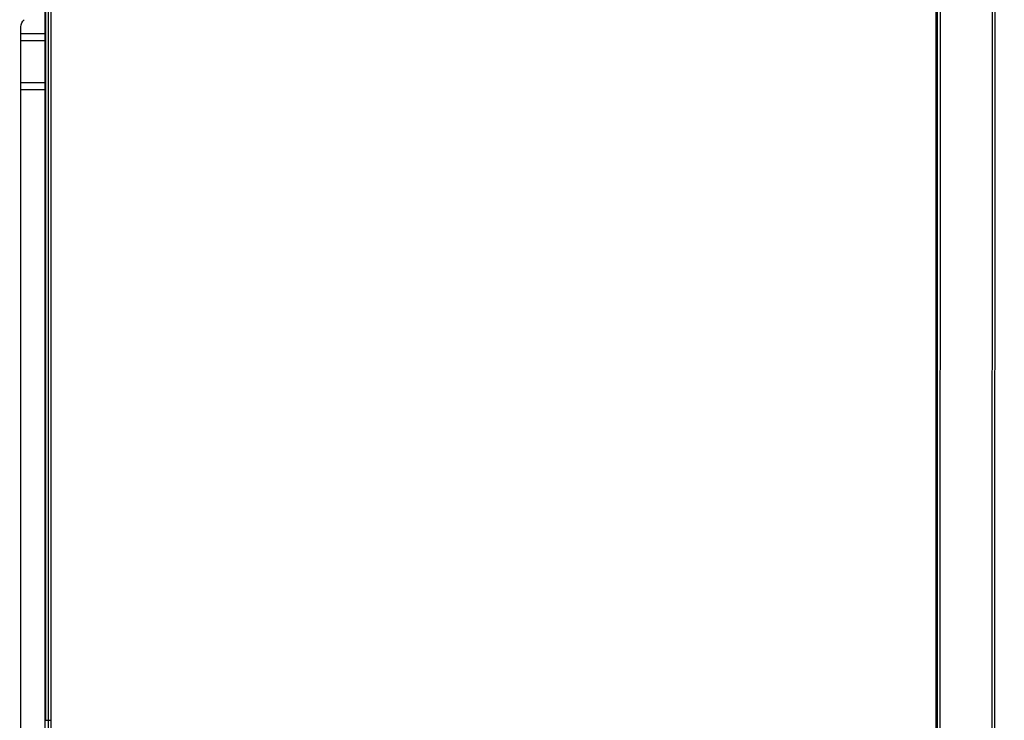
# Model space of a CAD drawing. Header units: millimetres. Extents: x -424979 to 718034, y -72486 to 344972.
# Tile 54 of 256: x 350607 to 351091, y 46215 to 46559. Entities that reach past the tile are written whole.
import ezdxf
from ezdxf.xclip import XClip

# ---------------------------------------------------------------- set-up
doc = ezdxf.new("R2010")
doc.units = ezdxf.units.MM
doc.header["$MEASUREMENT"] = 0
doc.header["$XCLIPFRAME"] = 0
doc.layers.add('0100_001_6_0_Nr_pióra__1', color=7, linetype='Continuous', lineweight=13)
doc.layers.add('IS_KLIM_urządzenia', color=3, linetype='Continuous')
doc.layers.add('Rysunki i obrazki', color=7, linetype='Continuous')
picture_1 = doc.add_image_def('image6.tif', size_in_pixel=(4960, 3507))

# ---------------------------------------------------------------- blocks, each defined once
blk = doc.blocks.new('Rysunek_6_6', base_point=(-286891.41, 45461))
at = {"layer": '0100_001_6_0_Nr_pióra__1', "color": 7, "lineweight": 13}
image = blk.add_image(picture_1, insert=(-308193.9, 31055.98), size_in_units=(41994.67, 29692.6), rotation=-1.195405, dxfattribs=at)
image.set_boundary_path([(-0.5, -0.5), (4959.5, 3506.5)])
blk = doc.blocks.new('G$CFEA986A8')
at = {"layer": 'IS_KLIM_urządzenia', "linetype": 'Continuous'}
for p, q in [((65.49, 201.26), (209.47, 201.26)), ((209.47, 196.29), (209.47, 201.26)), ((209.47, 201.26), (210.97, 201.26)), ((210.97, 201.26), (210.97, 196.29)), ((210.97, 201.26), (219.47, 201.26)), ((219.47, 196.29), (219.47, 201.26)), ((219.47, 201.26), (220.97, 201.26)), ((220.97, 201.26), (220.97, 196.29)), ((220.97, 201.26), (222.34, 201.26)), ((80.5, 196.24), (80.5, 195.58)), ((80.5, 195.58), (80.5, 195.13)), ((46.52, 13.96), (921.55, 13.84)), ((48.58, 13.7), (919.48, 13.58)), ((919.48, 13.06), (48.58, 13.18)), ((58.74, 2.46), (909.33, 2.34)), ((909.33, 1.87), (58.74, 1.98))]:
    blk.add_line(p, q, dxfattribs=at)
at = {"layer": 'IS_KLIM_urządzenia', "linetype": 'Continuous', "extrusion": (0, 0, -1)}
blk.add_arc((-222.34, 199.26), 2, 90, 137.5532, dxfattribs=at)
at = {"layer": 'IS_KLIM_urządzenia', "linetype": 'Continuous'}
for points, knots in [([(46.54, 196.29), (46.71, 196.29), (46.87, 196.29), (48.37, 196.29), (49.71, 196.29), (56.37, 196.29), (61.71, 196.29), (71.52, 196.29), (76.01, 196.29), (80.5, 196.29)], [0, 0, 0, 0, 0.014724, 0.014724, 0.13252, 0.13252, 0.603704, 0.603704, 1, 1, 1, 1]), ([(80.5, 196.29), (94.71, 196.29), (108.92, 196.29), (161.8, 196.29), (200.47, 196.29), (239.13, 196.29)], [0, 0, 0, 0, 0.268807, 0.268807, 1, 1, 1, 1])]:
    blk.add_open_spline(points, degree=3, knots=knots, dxfattribs=at)
for points in [[(46.54, 195.58), (57.86, 195.58), (69.18, 195.58), (80.5, 195.58)], [(239.13, 196.24), (186.25, 196.24), (133.37, 196.24), (80.5, 196.24)], [(80.5, 195.58), (133.37, 195.58), (186.25, 195.58), (239.13, 195.58)], [(80.5, 195.13), (70.57, 195.13), (60.65, 195.13), (50.72, 195.13)], [(239.13, 195.13), (186.25, 195.13), (133.37, 195.13), (80.5, 195.13)]]:
    blk.add_open_spline(points, degree=3, dxfattribs=at)

msp = doc.modelspace()

# ---------------------------------------------------------------- block references
at = {"layer": 'IS_KLIM_urządzenia', "xscale": 2.4, "yscale": 2.4, "zscale": 2.4, "rotation": 89.99999999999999}
msp.add_blockref('G$CFEA986A8', (351090.73, 46021.76), dxfattribs=at)
at = {"layer": 'Rysunki i obrazki', "color": 151, "linetype": 'Continuous', "lineweight": 20, "true_color": 0x80c2ff}
ref = msp.add_blockref('Rysunek_6_6', (361669.9, 45461), dxfattribs=at)
XClip(ref).set_block_clipping_path([(-308193.8982892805, 31055.984616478), (-266208.371343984, 30179.8821280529), (-265588.9174272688, 59866.0198290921), (-307574.4443725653, 60742.1223175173)])

doc.saveas('drawing.dxf')
